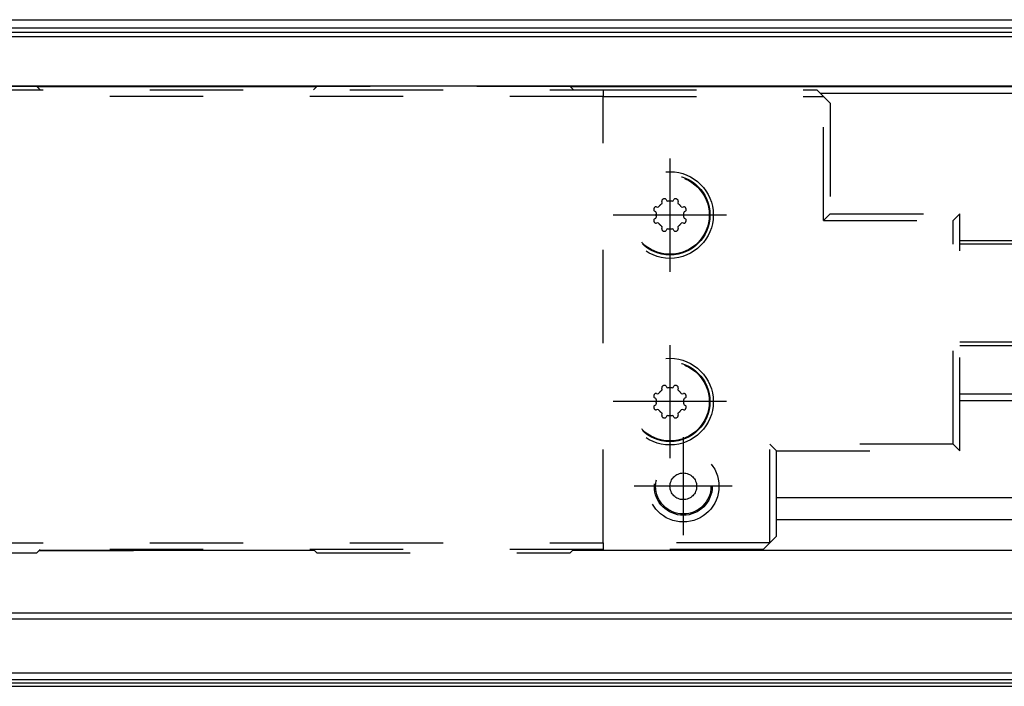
# Model space of a CAD drawing. Header units: inches. Extents: x -381 to 6628, y -418 to 176.
# Tile 12 of 27: x 245 to 319, y 43 to 93. Entities that reach past the tile are written whole.
import ezdxf

# ---------------------------------------------------------------- set-up
doc = ezdxf.new("R2010")
doc.units = ezdxf.units.IN
doc.linetypes.add('DASHED', pattern=[15, 7, -8])
doc.linetypes.add('DOT_CENTER', pattern=[14, 12, -1, 0, -1])
doc.layers.add('1', color=7, linetype='Continuous')

# ---------------------------------------------------------------- blocks, each defined once
blk = doc.blocks.new('Modulo_der__14E___29', base_point=(153.1774902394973, 42.97385638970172))
at = {"color": 7, "linetype": 'Continuous'}
for p, q in [((192.2608413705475, 92.97385732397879), (405.6775085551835, 92.97385732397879)), ((192.2722332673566, 92.95676947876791), (405.6775085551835, 92.95676947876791)), ((192.6748980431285, 92.35277231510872), (405.6775085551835, 92.35277231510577)), ((192.891759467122, 92.0274801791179), (405.6775085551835, 92.0274801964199)), ((193.1083151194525, 91.70264670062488), (405.6775085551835, 91.70264670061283)), ((384.6775126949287, 87.9914211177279), (191.5824655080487, 87.9914211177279)), ((246.177429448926, 87.97385733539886), (267.1773981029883, 87.97385733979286)), ((286.1774226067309, 87.9738573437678), (326.6775262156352, 87.97385735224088)), ((304.9281489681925, 87.47385732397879), (326.6775085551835, 87.47385732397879)), ((315.4231195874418, 76.40687002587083), (326.6775085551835, 76.40687002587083)), ((315.4232225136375, 76.15687141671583), (326.6776129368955, 76.15687141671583)), ((326.6776127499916, 68.79084378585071), (315.4232162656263, 68.79084378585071)), ((315.4231181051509, 68.54084462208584), (326.6775085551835, 68.54084462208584)), ((315.4231264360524, 64.91212667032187), (326.6775085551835, 64.91212667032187)), ((315.4232223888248, 64.41212806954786), (326.6776074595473, 64.41212806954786)), ((301.6774234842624, 57.14566568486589), (326.6775432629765, 57.14566568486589)), ((301.6774886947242, 55.47742042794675), (326.6776094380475, 55.47742042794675)), ((246.3951580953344, 53.19150753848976), (253.4275085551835, 53.19150753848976)), ((253.4275085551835, 53.19150753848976), (253.4275085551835, 53.17590238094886)), ((253.4275085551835, 53.19150753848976), (266.9598455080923, 53.19150753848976)), ((253.4275085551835, 53.17590238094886), (253.4275085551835, 53.16029722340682)), ((286.3951405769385, 53.19150753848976), (326.6775817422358, 53.19150753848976)), ((246.3639387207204, 53.16029722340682), (253.4275085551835, 53.16029722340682)), ((266.9910588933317, 53.16029722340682), (253.4275085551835, 53.16029722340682)), ((326.6775862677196, 53.16029722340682), (286.3639260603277, 53.16029722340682)), ((192.6402066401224, 48.04290367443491), (384.6775322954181, 48.04290367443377)), ((192.9291881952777, 48.4763760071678), (384.6775438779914, 48.4763760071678)), ((192.9275086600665, 43.97385638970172), (384.6775265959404, 43.97385638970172)), ((193.2608417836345, 42.97385638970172), (405.6775085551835, 42.97385638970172)), ((193.2608419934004, 43.47385638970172), (405.6775085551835, 43.47385638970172)), ((193.4275085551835, 43.22385654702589), (405.6775085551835, 43.22385638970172))]:
    blk.add_line(p, q, dxfattribs=at)
blk = doc.blocks.new('CABEZA_1__32', base_point=(211.6753540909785, 52.97385732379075))
at = {"color": 2, "linetype": 'DASHED'}
for p, q in [((246.1775085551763, 87.97385732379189), (227.1775085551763, 87.97385732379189)), ((246.4275085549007, 87.72385732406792), (246.1775085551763, 87.97385732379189)), ((267.1775085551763, 87.9738573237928), (266.9275085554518, 87.72385732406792)), ((286.1775085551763, 87.97385732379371), (267.1775085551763, 87.9738573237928)), ((286.4275085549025, 87.72385732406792), (286.1775085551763, 87.97385732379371)), ((224.6764313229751, 87.72385732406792), (288.6753540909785, 87.72385732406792)), ((288.6753540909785, 87.22385732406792), (224.6764313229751, 87.22385732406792)), ((288.6753540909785, 87.72385732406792), (288.6753540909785, 87.22385732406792)), ((288.6753540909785, 87.72385732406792), (304.6781984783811, 87.72385732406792)), ((288.6753540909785, 87.22385732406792), (305.1781984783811, 87.22385732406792)), ((288.6753540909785, 53.72385732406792), (288.6753540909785, 87.22385732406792)), ((304.6781984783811, 87.72385732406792), (305.1781984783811, 87.22385732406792)), ((305.6781984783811, 86.72385732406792), (305.1781984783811, 87.22385732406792)), ((305.1781984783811, 77.9067017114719), (305.1781984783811, 87.22385732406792)), ((305.6781984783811, 86.72385732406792), (305.6781984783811, 78.4067017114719)), ((293.0861308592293, 79.24565557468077), (293.0644551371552, 79.34342843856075)), ((293.0877901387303, 79.23050480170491), (293.0861308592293, 79.24565557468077)), ((293.3863792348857, 79.4767737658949), (293.4401880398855, 79.39231086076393)), ((293.9105201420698, 79.39231086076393), (293.9643289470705, 79.47677376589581)), ((294.2645773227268, 79.24565557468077), (294.2629180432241, 79.23050480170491)), ((294.2862530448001, 79.34342843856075), (294.2645773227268, 79.24565557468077)), ((292.6069005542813, 78.55902337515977), (292.5224376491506, 78.61283218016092)), ((292.6384186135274, 78.4889779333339), (292.6392895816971, 78.49998597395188)), ((292.6557829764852, 78.93475627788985), (292.7535558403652, 78.9130805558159)), ((294.5971523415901, 78.9130805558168), (294.694925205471, 78.93475627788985)), ((294.7114186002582, 78.49998597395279), (294.7122895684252, 78.48897793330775)), ((294.8282705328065, 78.61283218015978), (294.743807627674, 78.55902337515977)), ((305.6781984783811, 78.4067017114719), (305.1781984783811, 77.9067017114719)), ((305.6781984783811, 78.4067017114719), (315.4231996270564, 78.4067017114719)), ((315.4231996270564, 78.4067017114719), (314.9231996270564, 77.9067017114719)), ((315.4231996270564, 60.64101293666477), (315.4231996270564, 78.4067017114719)), ((292.5224376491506, 78.03488246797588), (292.6069005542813, 78.0886912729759)), ((292.6392895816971, 78.14772867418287), (292.6384186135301, 78.15873671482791)), ((292.7535558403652, 77.73463409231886), (292.6557829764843, 77.7129583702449)), ((294.694925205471, 77.71295837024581), (294.5971523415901, 77.73463409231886)), ((294.7122895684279, 78.15873671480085), (294.7114186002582, 78.14772867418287)), ((294.743807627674, 78.0886912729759), (294.8282705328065, 78.03488246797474)), ((305.1781984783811, 77.9067017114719), (314.9231996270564, 77.9067017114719)), ((314.9231996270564, 61.14101293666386), (314.9231996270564, 77.9067017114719)), ((293.0644551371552, 77.30428620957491), (293.0861308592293, 77.4020590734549)), ((293.0861308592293, 77.4020590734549), (293.0877901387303, 77.41720984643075)), ((293.4401880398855, 77.25540378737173), (293.3863792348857, 77.17094088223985)), ((293.9643289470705, 77.17094088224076), (293.9105201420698, 77.25540378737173)), ((294.262918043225, 77.41720984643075), (294.2645773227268, 77.4020590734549)), ((294.2645773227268, 77.4020590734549), (294.2862530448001, 77.30428620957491)), ((293.0861308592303, 65.24565557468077), (293.0644551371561, 65.34342843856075)), ((293.0877901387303, 65.23050480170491), (293.0861308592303, 65.24565557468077)), ((293.3863792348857, 65.4767737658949), (293.4401880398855, 65.39231086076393)), ((293.9105201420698, 65.39231086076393), (293.9643289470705, 65.47677376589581)), ((294.2645773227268, 65.24565557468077), (294.262918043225, 65.23050480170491)), ((294.286253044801, 65.34342843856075), (294.2645773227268, 65.24565557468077)), ((292.6069005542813, 64.55902337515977), (292.5224376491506, 64.61283218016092)), ((292.6384186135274, 64.4889779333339), (292.639289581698, 64.49998597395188)), ((292.6557829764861, 64.93475627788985), (292.7535558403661, 64.9130805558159)), ((294.597152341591, 64.9130805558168), (294.6949252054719, 64.93475627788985)), ((294.7114186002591, 64.49998597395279), (294.7122895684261, 64.48897793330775)), ((294.8282705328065, 64.61283218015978), (294.7438076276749, 64.55902337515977)), ((292.5224376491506, 64.03488246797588), (292.6069005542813, 64.0886912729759)), ((292.639289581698, 64.14772867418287), (292.638418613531, 64.15873671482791)), ((292.7535558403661, 63.73463409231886), (292.6557829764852, 63.71295837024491)), ((294.694925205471, 63.71295837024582), (294.597152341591, 63.73463409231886)), ((294.7122895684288, 64.15873671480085), (294.7114186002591, 64.14772867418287)), ((294.7438076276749, 64.0886912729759), (294.8282705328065, 64.03488246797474)), ((293.0644551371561, 63.30428620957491), (293.0861308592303, 63.40205907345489)), ((293.0861308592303, 63.40205907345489), (293.0877901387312, 63.41720984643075)), ((293.4401880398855, 63.25540378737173), (293.3863792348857, 63.17094088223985)), ((293.9643289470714, 63.17094088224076), (293.9105201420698, 63.25540378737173)), ((294.262918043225, 63.41720984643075), (294.2645773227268, 63.40205907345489)), ((294.2645773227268, 63.40205907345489), (294.286253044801, 63.30428620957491)), ((301.1753540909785, 53.72385732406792), (301.1753540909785, 61.14101293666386)), ((301.1753540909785, 61.14101293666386), (301.6753540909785, 60.64101293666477)), ((314.9231996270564, 61.14101293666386), (301.1753540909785, 61.14101293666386)), ((301.6753540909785, 54.47170285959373), (301.6753540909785, 60.64101293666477)), ((301.6753540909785, 54.22385732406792), (301.6753540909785, 60.64101293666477)), ((301.6753540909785, 60.64101293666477), (315.4231996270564, 60.64101293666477)), ((315.4231996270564, 60.64101293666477), (314.9231996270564, 61.14101293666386)), ((301.1753540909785, 53.72385732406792), (301.6753540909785, 54.22385732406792)), ((224.6764313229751, 53.72385732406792), (288.6753540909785, 53.72385732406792)), ((288.6753540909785, 53.22385732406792), (224.6764313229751, 53.22385732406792)), ((246.1775085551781, 52.97385732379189), (246.4275085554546, 53.22385732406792)), ((266.9275085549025, 53.22385732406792), (267.1775085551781, 52.9738573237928)), ((286.4275085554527, 53.22385732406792), (286.1775085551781, 52.97385732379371)), ((288.6753540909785, 53.72385732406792), (288.6753540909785, 53.22385732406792)), ((301.1753540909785, 53.72385732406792), (288.6753540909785, 53.72385732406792)), ((300.6753540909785, 53.22385732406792), (288.6753540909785, 53.22385732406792)), ((301.1753540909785, 53.72385732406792), (300.6753540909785, 53.22385732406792)), ((227.1775085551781, 52.97385732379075), (246.1775085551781, 52.97385732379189)), ((267.1775085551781, 52.9738573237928), (286.1775085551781, 52.97385732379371))]:
    blk.add_line(p, q, dxfattribs=at)
at = {"color": 7, "linetype": 'Continuous'}
for p, q in [((293.0588878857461, 79.1738393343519), (293.0858154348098, 79.21422634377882)), ((293.0672607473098, 79.41925869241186), (293.0644551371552, 79.34342843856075)), ((293.0767822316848, 79.44312343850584), (293.0672607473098, 79.41925869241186)), ((293.0903320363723, 79.46508083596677), (293.0767822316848, 79.44312343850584)), ((293.0858154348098, 79.21422634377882), (293.0877901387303, 79.23050480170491)), ((293.1048584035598, 79.4819570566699), (293.0903320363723, 79.46508083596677)), ((293.1171875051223, 79.4929739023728), (293.1048584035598, 79.4819570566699)), ((293.1503185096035, 79.51311660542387), (293.1171875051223, 79.4929739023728)), ((293.2322998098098, 79.54363308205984), (293.2056770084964, 79.5360468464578)), ((293.2598705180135, 79.5461788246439), (293.2322998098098, 79.54363308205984)), ((293.2973632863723, 79.54142055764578), (293.2598705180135, 79.5461788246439)), ((293.3172607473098, 79.53476772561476), (293.2973632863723, 79.54142055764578)), ((293.3322753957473, 79.5275350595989), (293.3172607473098, 79.53476772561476)), ((293.3863792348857, 79.4767737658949), (293.3322753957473, 79.5275350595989)), ((293.4401880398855, 79.39231086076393), (293.5102334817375, 79.36079280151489)), ((293.8404747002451, 79.36079280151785), (293.9105201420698, 79.39231086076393)), ((294.0200195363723, 79.5283742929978), (293.9643289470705, 79.47677376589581)), ((294.0334472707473, 79.53475246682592), (294.0200195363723, 79.5283742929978)), ((294.0435791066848, 79.53853664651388), (294.0334472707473, 79.53475246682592)), ((294.0686035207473, 79.54451809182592), (294.0435791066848, 79.53853664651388)), ((294.0908203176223, 79.54618129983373), (294.0686035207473, 79.54451809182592)), ((294.1072998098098, 79.54526577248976), (294.0908203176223, 79.54618129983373)), ((294.1450311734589, 79.5360468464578), (294.1072998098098, 79.54526577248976)), ((294.2246093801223, 79.49964199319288), (294.2003896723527, 79.51311660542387)), ((294.24587466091, 79.48196039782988), (294.2246093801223, 79.49964199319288)), ((294.2690429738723, 79.4520956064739), (294.24587466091, 79.48196039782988)), ((294.2629180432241, 79.23050480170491), (294.2648925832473, 79.21422634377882)), ((294.2648925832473, 79.21422634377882), (294.2918202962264, 79.17383933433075)), ((294.2784423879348, 79.43332729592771), (294.2690429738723, 79.4520956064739)), ((294.2839355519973, 79.41756496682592), (294.2784423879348, 79.43332729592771)), ((294.2862530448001, 79.34342843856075), (294.2839355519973, 79.41756496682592)), ((292.4539794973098, 78.75583706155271), (292.4530029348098, 78.73932705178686)), ((292.4530029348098, 78.73932705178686), (292.4547119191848, 78.71712551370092)), ((292.4631645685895, 78.79353440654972), (292.4539794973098, 78.75583706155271)), ((292.4547119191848, 78.71712551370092), (292.4606933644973, 78.69207058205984)), ((292.4606933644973, 78.69207058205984), (292.4644775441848, 78.6819387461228)), ((292.4644775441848, 78.6819387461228), (292.4708252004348, 78.66846523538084)), ((292.4708252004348, 78.66846523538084), (292.5224376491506, 78.61283218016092)), ((292.4996337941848, 78.8731008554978), (292.486094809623, 78.84889290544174)), ((292.5172510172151, 78.89437789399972), (292.4996337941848, 78.8731008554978)), ((292.5471191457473, 78.91751919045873), (292.5172510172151, 78.89437789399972)), ((292.5659179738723, 78.92688808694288), (292.5471191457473, 78.91751919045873)), ((292.5816650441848, 78.93241176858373), (292.5659179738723, 78.92688808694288)), ((292.6557829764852, 78.93475627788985), (292.5816650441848, 78.93241176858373)), ((292.6392895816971, 78.49998597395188), (292.6069005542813, 78.55902337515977)), ((292.7535558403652, 78.9130805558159), (292.8253720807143, 78.94032352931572)), ((294.5253361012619, 78.9403235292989), (294.5971523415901, 78.9130805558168)), ((294.7707519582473, 78.9319082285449), (294.694925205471, 78.93475627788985)), ((294.743807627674, 78.55902337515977), (294.7114186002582, 78.49998597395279)), ((294.7946777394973, 78.92240200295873), (294.7707519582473, 78.9319082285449)), ((294.8165283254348, 78.90891323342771), (294.7946777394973, 78.92240200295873)), ((294.8334960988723, 78.89438686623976), (294.8165283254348, 78.90891323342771)), ((294.8282705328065, 78.61283218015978), (294.8790283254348, 78.66690883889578)), ((294.8444824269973, 78.88207302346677), (294.8334960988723, 78.89438686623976)), ((294.8646133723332, 78.84889290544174), (294.8444824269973, 78.88207302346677)), ((294.8790283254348, 78.66690883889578), (294.8862304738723, 78.68196926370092)), ((294.8862304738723, 78.68196926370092), (294.8929443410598, 78.70186672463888)), ((294.8951416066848, 78.76688442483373), (294.8875436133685, 78.79353440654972)), ((294.8929443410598, 78.70186672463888), (294.8976755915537, 78.73934089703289)), ((294.8976755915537, 78.73934089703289), (294.8951416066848, 78.76688442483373)), ((292.4577636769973, 77.9458547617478), (292.4530325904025, 77.90837375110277)), ((292.4530325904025, 77.90837375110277), (292.4555664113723, 77.88082180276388)), ((292.4555664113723, 77.88082180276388), (292.4631645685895, 77.85418024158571)), ((292.4644775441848, 77.96575222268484), (292.4577636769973, 77.9458547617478)), ((292.4716796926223, 77.98079738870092), (292.4644775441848, 77.96575222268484)), ((292.5224376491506, 78.03488246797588), (292.4716796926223, 77.98079738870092)), ((292.486094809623, 77.79882174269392), (292.5062255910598, 77.7656484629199)), ((292.5062255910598, 77.7656484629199), (292.5172119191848, 77.75333462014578)), ((292.5172119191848, 77.75333462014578), (292.5341796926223, 77.7387929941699)), ((292.5341796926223, 77.7387929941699), (292.5560302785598, 77.72531948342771)), ((292.5560302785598, 77.72531948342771), (292.5799560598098, 77.71581325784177)), ((292.5799560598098, 77.71581325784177), (292.6557829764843, 77.7129583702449)), ((292.6069005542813, 78.0886912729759), (292.6392895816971, 78.14772867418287)), ((292.8253720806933, 77.70739111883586), (292.7535558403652, 77.73463409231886)), ((294.5971523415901, 77.73463409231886), (294.5253361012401, 77.70739111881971)), ((294.694925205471, 77.71295837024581), (294.7690429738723, 77.71530971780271)), ((294.7114186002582, 78.14772867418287), (294.743807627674, 78.0886912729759)), ((294.7690429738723, 77.71530971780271), (294.7847900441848, 77.72083339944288)), ((294.7847900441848, 77.72083339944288), (294.8035888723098, 77.73020229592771)), ((294.8035888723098, 77.73020229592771), (294.8334571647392, 77.75333675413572)), ((294.8798828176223, 77.97924099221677), (294.8282705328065, 78.03488246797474)), ((294.8334571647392, 77.75333675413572), (294.8510742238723, 77.77462063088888)), ((294.8510742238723, 77.77462063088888), (294.8646133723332, 77.79882174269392)), ((294.8862304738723, 77.96578274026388), (294.8798828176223, 77.97924099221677)), ((294.8900146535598, 77.95565090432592), (294.8862304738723, 77.96578274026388)), ((294.8875436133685, 77.85418024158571), (294.8967285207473, 77.89188442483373)), ((294.8959960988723, 77.93059597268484), (294.8900146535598, 77.95565090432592)), ((294.8977050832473, 77.90837917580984), (294.8959960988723, 77.93059597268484)), ((294.8967285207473, 77.89188442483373), (294.8977050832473, 77.90837917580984)), ((293.0858154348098, 77.43347988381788), (293.0588878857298, 77.47387531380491)), ((293.0644551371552, 77.30428620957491), (293.0667724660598, 77.23015651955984)), ((293.0667724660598, 77.23015651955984), (293.0723877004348, 77.21439419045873)), ((293.0723877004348, 77.21439419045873), (293.0816650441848, 77.1956106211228)), ((293.0816650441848, 77.1956106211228), (293.1048335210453, 77.16575425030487)), ((293.0877901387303, 77.41720984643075), (293.0858154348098, 77.43347988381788)), ((293.1048335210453, 77.16575425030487), (293.1260986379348, 77.14807949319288)), ((293.1260986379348, 77.14807949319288), (293.1503185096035, 77.13459804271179)), ((293.2056770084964, 77.11166780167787), (293.2434082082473, 77.10244045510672)), ((293.2434082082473, 77.10244045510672), (293.2598877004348, 77.10154018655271)), ((293.2598877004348, 77.10154018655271), (293.2821044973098, 77.10318813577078)), ((293.2821044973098, 77.10318813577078), (293.3071289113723, 77.1091848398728)), ((293.3071289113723, 77.1091848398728), (293.3172607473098, 77.11295376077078)), ((293.3172607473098, 77.11295376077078), (293.3306884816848, 77.1193319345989)), ((293.3306884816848, 77.1193319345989), (293.3863792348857, 77.17094088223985)), ((293.5102334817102, 77.28692184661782), (293.4401880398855, 77.25540378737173)), ((293.9105201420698, 77.25540378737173), (293.8404747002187, 77.28692184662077)), ((293.9643289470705, 77.17094088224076), (294.0184326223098, 77.12018642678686)), ((294.0184326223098, 77.12018642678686), (294.0334472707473, 77.11293850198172)), ((294.0334472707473, 77.11293850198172), (294.0533447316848, 77.10628566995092)), ((294.0533447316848, 77.10628566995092), (294.0908376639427, 77.10153582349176)), ((294.0908376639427, 77.10153582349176), (294.1184082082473, 77.10408840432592)), ((294.1184082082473, 77.10408840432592), (294.1450311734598, 77.11166780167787)), ((294.2003896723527, 77.13459804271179), (294.2335205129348, 77.1547323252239)), ((294.2335205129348, 77.1547323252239), (294.2458496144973, 77.16576442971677)), ((294.2458496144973, 77.16576442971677), (294.2603759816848, 77.1826406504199)), ((294.2603759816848, 77.1826406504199), (294.2739257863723, 77.20458278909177)), ((294.2648925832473, 77.43347988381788), (294.262918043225, 77.41720984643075)), ((294.2918202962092, 77.47387531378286), (294.2648925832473, 77.43347988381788)), ((294.2739257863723, 77.20458278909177), (294.2834472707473, 77.22844753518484)), ((294.2834472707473, 77.22844753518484), (294.2862530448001, 77.30428620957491)), ((293.058887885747, 65.1738393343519), (293.0858154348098, 65.21422586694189)), ((293.0672607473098, 65.41925821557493), (293.0644551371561, 65.34342843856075)), ((293.0767822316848, 65.4431229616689), (293.0672607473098, 65.41925821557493)), ((293.0903320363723, 65.46508035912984), (293.0767822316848, 65.4431229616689)), ((293.0858154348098, 65.21422586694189), (293.0877901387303, 65.23050480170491)), ((293.1048584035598, 65.48195657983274), (293.0903320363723, 65.46508035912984)), ((293.1171875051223, 65.49297342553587), (293.1048584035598, 65.48195657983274)), ((293.1503185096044, 65.51311660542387), (293.1171875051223, 65.49297342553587)), ((293.2322998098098, 65.54363260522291), (293.2056770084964, 65.5360468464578)), ((293.2598705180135, 65.5461788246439), (293.2322998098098, 65.54363260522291)), ((293.2973632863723, 65.54142008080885), (293.2598705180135, 65.5461788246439)), ((293.3172607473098, 65.53476724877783), (293.2973632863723, 65.54142008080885)), ((293.3322753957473, 65.52753458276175), (293.3172607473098, 65.53476724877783)), ((293.3863792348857, 65.4767737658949), (293.3322753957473, 65.52753458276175)), ((293.4401880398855, 65.39231086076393), (293.5102334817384, 65.36079280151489)), ((293.840474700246, 65.36079280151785), (293.9105201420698, 65.39231086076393)), ((294.0200195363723, 65.52837381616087), (293.9643289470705, 65.47677376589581)), ((294.0334472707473, 65.53475198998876), (294.0200195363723, 65.52837381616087)), ((294.0435791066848, 65.53853616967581), (294.0334472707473, 65.53475198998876)), ((294.0686035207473, 65.54451761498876), (294.0435791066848, 65.53853616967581)), ((294.0908203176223, 65.5461808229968), (294.0686035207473, 65.54451761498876)), ((294.1072998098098, 65.54526529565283), (294.0908203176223, 65.5461808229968)), ((294.1450311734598, 65.5360468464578), (294.1072998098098, 65.54526529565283)), ((294.2246093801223, 65.49964151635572), (294.2003896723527, 65.51311660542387)), ((294.2458746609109, 65.48196039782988), (294.2246093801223, 65.49964151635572)), ((294.2690429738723, 65.45209512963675), (294.2458746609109, 65.48196039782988)), ((294.262918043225, 65.23050480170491), (294.2648925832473, 65.21422586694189)), ((294.2648925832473, 65.21422586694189), (294.2918202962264, 65.17383933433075)), ((294.2784423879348, 65.43332681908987), (294.2690429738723, 65.45209512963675)), ((294.2839355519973, 65.41756448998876), (294.2784423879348, 65.43332681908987)), ((294.286253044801, 65.34342843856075), (294.2839355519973, 65.41756448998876)), ((292.4539794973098, 64.75583658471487), (292.4530029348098, 64.73932657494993)), ((292.4530029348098, 64.73932657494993), (292.4547119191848, 64.71712503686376)), ((292.4631645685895, 64.79353440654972), (292.4539794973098, 64.75583658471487)), ((292.4547119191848, 64.71712503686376), (292.4606933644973, 64.69207010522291)), ((292.4606933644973, 64.69207010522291), (292.4644775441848, 64.68193826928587)), ((292.4644775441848, 64.68193826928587), (292.4708252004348, 64.6684647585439)), ((292.4708252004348, 64.6684647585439), (292.5224376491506, 64.61283218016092)), ((292.4996337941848, 64.87310037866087), (292.486094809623, 64.84889290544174)), ((292.517251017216, 64.89437789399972), (292.4996337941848, 64.87310037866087)), ((292.5471191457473, 64.9175187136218), (292.517251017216, 64.89437789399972)), ((292.5659179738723, 64.92688761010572), (292.5471191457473, 64.9175187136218)), ((292.5816650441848, 64.9324112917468), (292.5659179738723, 64.92688761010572)), ((292.6557829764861, 64.93475627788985), (292.5816650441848, 64.9324112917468)), ((292.639289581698, 64.49998597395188), (292.6069005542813, 64.55902337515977)), ((292.7535558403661, 64.9130805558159), (292.8253720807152, 64.94032352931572)), ((294.5253361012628, 64.9403235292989), (294.597152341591, 64.9130805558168)), ((294.7707519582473, 64.93190775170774), (294.6949252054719, 64.93475627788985)), ((294.7438076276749, 64.55902337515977), (294.7114186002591, 64.49998597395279)), ((294.7946777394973, 64.9224015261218), (294.7707519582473, 64.93190775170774)), ((294.8165283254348, 64.90891275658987), (294.7946777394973, 64.9224015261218)), ((294.8334960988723, 64.89438638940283), (294.8165283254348, 64.90891275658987)), ((294.8282705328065, 64.61283218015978), (294.8790283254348, 64.66690836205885)), ((294.8444824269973, 64.88207254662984), (294.8334960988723, 64.89438638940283)), ((294.8646133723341, 64.84889290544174), (294.8444824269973, 64.88207254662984)), ((294.8790283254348, 64.66690836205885), (294.8862304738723, 64.68196878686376)), ((294.8862304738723, 64.68196878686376), (294.8929443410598, 64.70186624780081)), ((294.8951416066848, 64.7668839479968), (294.8875436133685, 64.79353440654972)), ((294.8929443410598, 64.70186624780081), (294.8976755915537, 64.73934089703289)), ((294.8976755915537, 64.73934089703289), (294.8951416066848, 64.7668839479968)), ((292.4577636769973, 63.94585428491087), (292.4530325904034, 63.90837375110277)), ((292.4530325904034, 63.90837375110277), (292.4555664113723, 63.88082132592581)), ((292.4555664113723, 63.88082132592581), (292.4631645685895, 63.85418024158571)), ((292.4644775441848, 63.96575174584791), (292.4577636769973, 63.94585428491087)), ((292.4716796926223, 63.98079691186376), (292.4644775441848, 63.96575174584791)), ((292.5224376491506, 64.03488246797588), (292.4716796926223, 63.98079691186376)), ((292.486094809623, 63.79882174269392), (292.5062255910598, 63.76564798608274)), ((292.5062255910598, 63.76564798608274), (292.5172119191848, 63.75333414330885)), ((292.5172119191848, 63.75333414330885), (292.5341796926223, 63.73879251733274)), ((292.5341796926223, 63.73879251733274), (292.5560302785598, 63.72531900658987)), ((292.5560302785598, 63.72531900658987), (292.5799560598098, 63.71581278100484)), ((292.5799560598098, 63.71581278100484), (292.6557829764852, 63.71295837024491)), ((292.6069005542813, 64.0886912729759), (292.639289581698, 64.14772867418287)), ((292.8253720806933, 63.70739111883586), (292.7535558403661, 63.73463409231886)), ((294.597152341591, 63.73463409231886), (294.525336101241, 63.70739111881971)), ((294.694925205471, 63.71295837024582), (294.7690429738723, 63.71530924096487)), ((294.7114186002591, 64.14772867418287), (294.7438076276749, 64.0886912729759)), ((294.7690429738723, 63.71530924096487), (294.7847900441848, 63.72083292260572)), ((294.7847900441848, 63.72083292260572), (294.8035888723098, 63.73020181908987)), ((294.8035888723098, 63.73020181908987), (294.8334571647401, 63.75333675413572)), ((294.8798828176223, 63.97924051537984), (294.8282705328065, 64.03488246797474)), ((294.8334571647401, 63.75333675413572), (294.8510742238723, 63.77462015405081)), ((294.8510742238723, 63.77462015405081), (294.8646133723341, 63.79882174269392)), ((294.8862304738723, 63.96578226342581), (294.8798828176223, 63.97924051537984)), ((294.8900146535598, 63.95565042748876), (294.8862304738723, 63.96578226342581)), ((294.8875436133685, 63.85418024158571), (294.8967285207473, 63.8918839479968)), ((294.8959960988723, 63.93059549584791), (294.8900146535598, 63.95565042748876)), ((294.8977050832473, 63.90837869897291), (294.8959960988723, 63.93059549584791)), ((294.8967285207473, 63.8918839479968), (294.8977050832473, 63.90837869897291)), ((293.0858154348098, 63.43347940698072), (293.0588878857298, 63.47387531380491)), ((293.0644551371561, 63.30428620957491), (293.0667724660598, 63.23015604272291)), ((293.0667724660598, 63.23015604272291), (293.0723877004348, 63.2143937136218)), ((293.0723877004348, 63.2143937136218), (293.0816650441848, 63.19561014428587)), ((293.0816650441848, 63.19561014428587), (293.1048335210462, 63.16575425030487)), ((293.0877901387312, 63.41720984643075), (293.0858154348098, 63.43347940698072)), ((293.1048335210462, 63.16575425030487), (293.1260986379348, 63.14807901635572)), ((293.1260986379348, 63.14807901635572), (293.1503185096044, 63.13459804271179)), ((293.2056770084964, 63.11166780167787), (293.2434082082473, 63.10243997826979)), ((293.2434082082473, 63.10243997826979), (293.2598877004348, 63.10153970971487)), ((293.2598877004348, 63.10153970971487), (293.2821044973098, 63.10318765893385)), ((293.2821044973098, 63.10318765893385), (293.3071289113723, 63.10918436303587)), ((293.3071289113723, 63.10918436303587), (293.3172607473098, 63.11295328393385)), ((293.3172607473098, 63.11295328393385), (293.3306884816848, 63.11933145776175)), ((293.3306884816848, 63.11933145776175), (293.3863792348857, 63.17094088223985)), ((293.5102334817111, 63.28692184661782), (293.4401880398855, 63.25540378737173)), ((293.9105201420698, 63.25540378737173), (293.8404747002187, 63.28692184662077)), ((293.9643289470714, 63.17094088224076), (294.0184326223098, 63.12018594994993)), ((294.0184326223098, 63.12018594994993), (294.0334472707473, 63.11293802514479)), ((294.0334472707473, 63.11293802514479), (294.0533447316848, 63.10628519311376)), ((294.0533447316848, 63.10628519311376), (294.0908376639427, 63.10153582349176)), ((294.0908376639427, 63.10153582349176), (294.1184082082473, 63.10408792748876)), ((294.1184082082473, 63.10408792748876), (294.1450311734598, 63.11166780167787)), ((294.2003896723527, 63.13459804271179), (294.2335205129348, 63.15473184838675)), ((294.2335205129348, 63.15473184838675), (294.2458496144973, 63.16576395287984)), ((294.2458496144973, 63.16576395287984), (294.2603759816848, 63.18264017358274)), ((294.2603759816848, 63.18264017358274), (294.2739257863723, 63.20458231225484)), ((294.2648925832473, 63.43347940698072), (294.262918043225, 63.41720984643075)), ((294.2918202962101, 63.47387531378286), (294.2648925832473, 63.43347940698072)), ((294.2739257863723, 63.20458231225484), (294.2834472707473, 63.22844705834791)), ((294.2834472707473, 63.22844705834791), (294.286253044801, 63.30428620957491))]:
    blk.add_line(p, q, dxfattribs=at)
at = {"color": 2, "linetype": 'DASHED'}
for centre, radius in [((293.6753540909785, 78.32385732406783), 3.25), ((293.6753540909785, 78.32385732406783), 3), ((293.6753540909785, 78.32385732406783), 2.948945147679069), ((293.6753540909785, 64.32385732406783), 3.25), ((293.6753540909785, 64.32385732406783), 3), ((293.6753540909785, 64.32385732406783), 2.948945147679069), ((294.6753540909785, 57.97385732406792), 2.675000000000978), ((294.6753540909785, 57.97385732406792), 2.171031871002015), ((294.6753540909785, 57.97385732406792), 2.074999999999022), ((294.6753540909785, 57.97385732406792), 1)]:
    blk.add_circle(centre, radius, dxfattribs=at)
for centre, radius, start, end in [((293.675354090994, 78.32385732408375), 1.049999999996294, 125.9522396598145, 144.0477603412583), ((293.6753540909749, 78.3238573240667), 1.300000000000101, 111.1794443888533, 113.82055561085), ((293.6753540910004, 78.32385732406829), 1.04999999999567, 80.9522396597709, 99.04776034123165), ((293.6753540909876, 78.32385732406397), 1.300000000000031, 66.17944438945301, 68.82055561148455), ((293.6753540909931, 78.32385732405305), 1.049999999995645, 35.95223965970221, 54.0477603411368), ((293.6753540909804, 78.3238573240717), 1.29999999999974, 156.1794443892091, 158.8205556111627), ((293.6753540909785, 78.32385732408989), 1.049999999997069, 170.9522396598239, 189.0477603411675), ((293.6753540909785, 78.32385732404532), 1.049999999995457, 350.9522396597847, 9.04776034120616), ((293.6753540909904, 78.32385732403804), 1.299999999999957, 21.17944439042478, 23.82055561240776), ((293.6753540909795, 78.32385732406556), 1.299999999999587, 201.1794443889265, 203.8205556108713), ((293.6753540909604, 78.3238573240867), 1.049999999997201, 215.9522396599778, 234.0477603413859), ((293.6753540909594, 78.32385732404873), 1.049999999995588, 305.9522396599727, 324.0477603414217), ((293.6753540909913, 78.32385732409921), 1.299999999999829, 336.1794443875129, 338.8205556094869), ((293.6753540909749, 78.32385732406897), 1.300000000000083, 246.17944438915, 248.8205556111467), ((293.6753540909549, 78.32385732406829), 1.049999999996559, 260.9522396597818, 279.0477603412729), ((293.6753540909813, 78.32385732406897), 1.300000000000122, 291.1794443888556, 293.82055561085), ((293.6753540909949, 64.32385732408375), 1.049999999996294, 125.9522396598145, 144.0477603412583), ((293.6753540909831, 64.32385732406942), 1.300000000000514, 111.1794443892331, 113.8205556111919), ((293.6753540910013, 64.32385732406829), 1.049999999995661, 80.95223965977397, 99.04776034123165), ((293.6753540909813, 64.3238573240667), 1.300000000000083, 66.17944438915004, 68.82055561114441), ((293.6753540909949, 64.32385732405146), 1.049999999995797, 35.95223965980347, 54.04776034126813), ((293.6753540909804, 64.3238573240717), 1.29999999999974, 156.1794443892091, 158.8205556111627), ((293.6753540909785, 64.32385732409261), 1.04999999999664, 170.9522396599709, 189.0477603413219), ((293.6753540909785, 64.32385732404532), 1.049999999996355, 350.9522396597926, 9.04776034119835), ((293.675354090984, 64.32385732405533), 1.299999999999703, 21.17944438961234, 23.82055561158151), ((293.6753540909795, 64.32385732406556), 1.299999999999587, 201.1794443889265, 203.8205556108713), ((293.6753540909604, 64.3238573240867), 1.049999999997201, 215.9522396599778, 234.0477603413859), ((293.6753540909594, 64.32385732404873), 1.049999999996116, 305.952239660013, 324.0477603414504), ((293.6753540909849, 64.32385732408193), 1.299999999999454, 336.1794443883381, 338.8205556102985), ((293.6753540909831, 64.32385732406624), 1.300000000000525, 246.1794443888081, 248.8205556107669), ((293.6753540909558, 64.32385732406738), 1.049999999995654, 260.9522396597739, 279.0477603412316), ((293.6753540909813, 64.32385732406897), 1.300000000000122, 291.1794443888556, 293.82055561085)]:
    blk.add_arc(centre, radius, start, end, dxfattribs=at)
at = {"layer": '1', "color": 2, "linetype": 'DOT_CENTER'}
for p, q in [((293.6753540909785, 82.57385732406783), (293.6753540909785, 74.07385732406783)), ((297.9253540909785, 78.32385732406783), (289.4253540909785, 78.32385732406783)), ((293.6753540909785, 68.57385732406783), (293.6753540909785, 60.07385732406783)), ((297.9253540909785, 64.32385732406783), (289.4253540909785, 64.32385732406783)), ((294.6753540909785, 61.64885732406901), (294.6753540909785, 54.29885732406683)), ((298.3503540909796, 57.97385732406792), (291.0003540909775, 57.97385732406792))]:
    blk.add_line(p, q, dxfattribs=at)
blk = doc.blocks.new('F-56__35', base_point=(-230.8774414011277, 42.97385638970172))
for name, p in [('Modulo_der__14E___29', (153.1774902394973, 42.97385638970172)), ('CABEZA_1__32', (211.6753540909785, 52.97385732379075))]:
    blk.add_blockref(name, p)
blk = doc.blocks.new('Inferior1', base_point=(2037.000000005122, 68.72385654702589))
blk.add_blockref('F-56__35', (-230.8774414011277, 42.97385638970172))

msp = doc.modelspace()

# ---------------------------------------------------------------- block references
msp.add_blockref('Inferior1', (2037.000000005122, 68.72385654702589))

doc.saveas('drawing.dxf')
